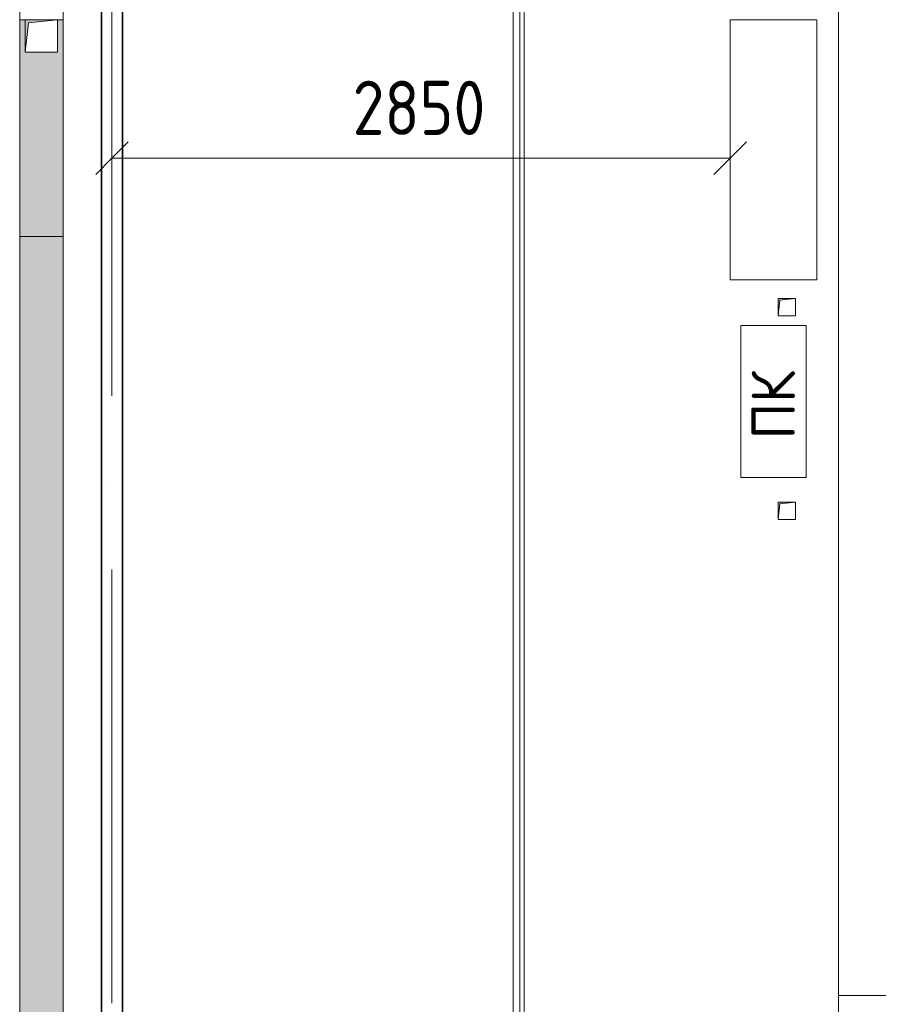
# Model space of a CAD drawing. Header units: millimetres. Extents: x -32229 to 192519, y -13689 to 125138.
# Tile 226 of 256: x 45660 to 49619, y 104310 to 108850. Entities that reach past the tile are written whole.
import ezdxf

# ---------------------------------------------------------------- set-up
doc = ezdxf.new("R2010")
doc.units = ezdxf.units.MM
doc.linetypes.add('ADSK_Осевая', pattern=[2800, 2000, -400, 0, -400])
for name, color, linetype, lineweight in [('A-____-____-DIMS', 7, 'Continuous', 9), ('A-____-____-DIMS-200', 7, 'Continuous', 9), ('A-____-NOTE-TEXT', 7, 'Continuous', 18), ('A-FLOR-____-OTLN', 7, 'Continuous', 18), ('A-GENM-____-OTLN', 7, 'Continuous', 18), ('C-PRKG-____-OTLN', 7, 'Continuous', 18), ('E-CABL-TRAY-CNTR', 7, 'ADSK_Осевая', 18), ('E-CABL-TRAY-OTLN', 7, 'Continuous', 18), ('M-EQPM-____-OTLN', 7, 'Continuous', 18), ('S-COLS-____-MCUT', 7, 'Continuous', 40)]:
    doc.layers.add(name, color=color, linetype=linetype, lineweight=lineweight)
doc.styles.add('GOST Common', font='GOST_Common.ttf', dxfattribs={"height": 200})
doc.styles.add('GOST Common_4', font='GOST_Common.ttf', dxfattribs={"width": 0.9, "height": 250})
doc.dimstyles.new('ГОСТ_2_5_мм2', dxfattribs={"dimscale": 304.8, "dimtxt": 251.428749, "dimasz": 0.492126, "dimexe": 0.492126, "dimexo": 0.656168, "dimgap": 0.098425, "dimtad": 1, "dimdec": 0, "dimdsep": 46, "dimtxsty": 'GOST Common_4', "dimblk1": 'OBLIQUE', "dimblk2": 'OBLIQUE', "dimsah": 1, "dimcen": 0.09, "dimazin": 2, "dimtfac": 1, "dimtdec": 4, "dimtix": 1, "dimtmove": 0, "dimatfit": 3, "dimfxl": 1, "dimtvp": 1, "dimtolj": 1, "dimtzin": 0, "dimarcsym": 2})

# ---------------------------------------------------------------- blocks, each defined once
blk = doc.blocks.new('АР_Машиноместо - 5300x2500_С-V20--01 ЭЛ')
at = {"layer": 'C-PRKG-____-OTLN', "color": 253, "lineweight": 13, "true_color": 0xaaaaaa}
for p, q in [((2500, 5300), (1877.5, 5300)), ((2500, 0), (2500, 5300))]:
    blk.add_line(p, q, dxfattribs=at)
blk = doc.blocks.new('АР_Машиноместо - 4900x2400_М__5300х2500_-V21--01 ЭЛ')
at = {"layer": 'C-PRKG-____-OTLN', "color": 253, "lineweight": 13, "true_color": 0xaaaaaa}
for p, q in [((2500, 0), (2500, -5300)), ((2500, -5300), (1877.5, -5300))]:
    blk.add_line(p, q, dxfattribs=at)
blk = doc.blocks.new('АР_Лоток - 200х100h_ЛВ1-7511703--01 ЭЛ')
at = {"layer": 'M-EQPM-____-OTLN', "color": 253, "lineweight": 13, "true_color": 0xaaaaaa}
for p, q in [((8885, 75), (8885, 100)), ((8885, -100), (8885, -75))]:
    blk.add_line(p, q, dxfattribs=at)
blk = doc.blocks.new('АР_Канал вертикальный прямоугольный - ПК-3224475--01 ЭЛ')
at = {"layer": 'M-EQPM-____-OTLN', "color": 253, "lineweight": 13, "true_color": 0xaaaaaa}
for p, q in [((350, 150), (-350, 150)), ((-350, 150), (-350, -150)), ((-350, -150), (-350, 150)), ((-350, 150), (350, 150)), ((350, -150), (350, 150)), ((350, 150), (350, -150)), ((-350, -150), (350, -150)), ((350, -150), (-350, -150))]:
    blk.add_line(p, q, dxfattribs=at)
blk = doc.blocks.new('АР_Канал вертикальный прямоугольный - ВК-5403405--01 ЭЛ')
at = {"layer": 'M-EQPM-____-OTLN', "lineweight": 13, "true_color": 0xe2e2e2}
blk.add_hatch(color=254, dxfattribs=at).paths.add_polyline_path([(-75, -75), (-60, 60), (75, 75), (-75, 75)])
at = {"layer": 'M-EQPM-____-OTLN', "color": 253, "lineweight": 13, "true_color": 0xaaaaaa}
for p, q in [((75, 75), (-75, 75)), ((-75, 75), (-75, -75)), ((75, 75), (-75, 75)), ((-75, 75), (-75, -75)), ((-75, -75), (-75, 75)), ((-75, 75), (75, 75)), ((-75, -75), (-60, 60)), ((-75, -75), (-60, 60)), ((-60, 60), (75, 75)), ((-60, 60), (75, 75)), ((75, -75), (75, 75)), ((75, 75), (75, -75)), ((-75, -75), (75, -75)), ((75, -75), (-75, -75))]:
    blk.add_line(p, q, dxfattribs=at)
blk = doc.blocks.new('АР_Канал вертикальный прямоугольный - АПТ-5386077--01 ЭЛ')
at = {"layer": 'M-EQPM-____-OTLN', "lineweight": 13, "true_color": 0xe2e2e2}
blk.add_hatch(color=254, dxfattribs=at).paths.add_polyline_path([(-40, -40), (-32, 32), (40, 40), (-40, 40)])
at = {"layer": 'M-EQPM-____-OTLN', "color": 253, "lineweight": 13, "true_color": 0xaaaaaa}
for p, q in [((40, 40), (-40, 40)), ((-40, 40), (-40, -40)), ((40, 40), (-40, 40)), ((-40, 40), (-40, -40)), ((-40, -40), (-40, 40)), ((-40, 40), (40, 40)), ((-40, -40), (-32, 32)), ((-40, -40), (-32, 32)), ((-32, 32), (40, 40)), ((-32, 32), (40, 40)), ((40, -40), (40, 40)), ((40, 40), (40, -40)), ((-40, -40), (40, -40)), ((40, -40), (-40, -40))]:
    blk.add_line(p, q, dxfattribs=at)
blk = doc.blocks.new('АР-Заполнение деф_ шва - Д_ш_-5806451--01 ЭЛ')
at = {"layer": 'A-GENM-____-OTLN', "color": 253, "lineweight": 13, "true_color": 0xaaaaaa}
for p, q in [((350.1, 25), (21231.6, 25)), ((350.1, -25), (21231.6, -25))]:
    blk.add_line(p, q, dxfattribs=at)
blk = doc.blocks.new('АР_Лоток - 200х100h_L_1000_с вертик_отводом_ЛВ3-V258--01 ЭЛ')
at = {"layer": 'M-EQPM-____-OTLN', "lineweight": 13, "true_color": 0xf3f3f3}
blk.add_hatch(color=7, dxfattribs=at).paths.add_polyline_path([(0, -100), (1000, -100), (1000, -75), (850, -75), (850, 75), (1000, 75), (1000, 100), (0, 100), (0, -75)])
at = {"layer": 'M-EQPM-____-OTLN', "color": 253, "lineweight": 13, "true_color": 0xaaaaaa}
for p, q in [((0, 100), (0, -100)), ((1000, 75), (1000, 100)), ((1000, -100), (1000, -75))]:
    blk.add_line(p, q, dxfattribs=at)
blk = doc.blocks.new('АР_Лоток - 200х100h_ЛВ1-7511702--01 ЭЛ')
at = {"layer": 'M-EQPM-____-OTLN', "lineweight": 13, "true_color": 0xf3f3f3}
blk.add_hatch(color=7, dxfattribs=at).paths.add_polyline_path([(0, -100), (7038.6, -100), (7038.6, 100), (0, 100)])
at = {"layer": 'M-EQPM-____-OTLN', "color": 253, "lineweight": 13, "true_color": 0xaaaaaa}
blk.add_line((7038.6, -100), (7038.6, 100), dxfattribs=at)
blk = doc.blocks.new('Наметкина 10_РД_АР_П_отсоединено_rvt-1--01 ЭЛ')
at = {"layer": 'A-FLOR-____-OTLN', "color": 253, "lineweight": 13, "true_color": 0xaaaaaa}
for p, q in [((47935.3, 119609.9), (47935.3, 98750)), ((47965.3, 98767.1), (47965.3, 119609.9)), ((45660.3, 100825), (45660.3, 117735)), ((45860.3, 117735), (45860.3, 100825)), ((47985.3, 110550), (47985.3, 98750))]:
    blk.add_line(p, q, dxfattribs=at)
at = {"layer": 'S-COLS-____-MCUT', "color": 253, "lineweight": 15, "true_color": 0xaaaaaa}
for p, q in [((49335.3, 108850), (48935.3, 108850)), ((48935.3, 108850), (48935.3, 107650)), ((49335.3, 107650), (49335.3, 108850)), ((48935.3, 107650), (49335.3, 107650))]:
    blk.add_line(p, q, dxfattribs=at)
at = {"layer": 'A-GENM-____-OTLN', "color": 253, "lineweight": 13, "true_color": 0xaaaaaa, "rotation": 270}
blk.add_blockref('АР-Заполнение деф_ шва - Д_ш_-5806451--01 ЭЛ', (47960.3, 119960), dxfattribs=at)
at = {"layer": 'C-PRKG-____-OTLN', "color": 253, "lineweight": 13, "true_color": 0xaaaaaa, "rotation": 180}
for name, p in [('АР_Машиноместо - 5300x2500_С-V20--01 ЭЛ', (51935.3, 109650)), ('АР_Машиноместо - 4900x2400_М__5300х2500_-V21--01 ЭЛ', (51935.3, 99050))]:
    blk.add_blockref(name, p, dxfattribs=at)
at = {"layer": 'M-EQPM-____-OTLN', "color": 253, "lineweight": 13, "true_color": 0xaaaaaa}
for name, p, rotation in [('АР_Лоток - 200х100h_ЛВ1-7511703--01 ЭЛ', (45760.3, 117735), 270), ('АР_Лоток - 200х100h_L_1000_с вертик_отводом_ЛВ3-V258--01 ЭЛ', (45760.3, 107850), 90), ('АР_Лоток - 200х100h_ЛВ1-7511702--01 ЭЛ', (45760.3, 100811.4), 90), ('АР_Канал вертикальный прямоугольный - ПК-3224475--01 ЭЛ', (49135.3, 107089.6), 269.9999999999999)]:
    blk.add_blockref(name, p, dxfattribs=dict(at, rotation=rotation))
for name, p in [('АР_Канал вертикальный прямоугольный - ВК-5403405--01 ЭЛ', (45760.3, 108775)), ('АР_Канал вертикальный прямоугольный - АПТ-5386077--01 ЭЛ', (49196.8, 107525)), ('АР_Канал вертикальный прямоугольный - АПТ-5386077--01 ЭЛ', (49196.8, 106585))]:
    blk.add_blockref(name, p, dxfattribs=at)
at = {"layer": 'A-____-NOTE-TEXT', "color": 253, "lineweight": 5, "true_color": 0xaaaaaa, "insert": (49034.1, 106914.8), "char_height": 200, "width": 384.81, "attachment_point": 1, "rotation": 90, "style": 'GOST Common'}
blk.add_mtext('ПК', dxfattribs=at)
blk = doc.blocks.new('DIMBLOCK97--01 ЭЛ')
at = {"layer": 'A-____-____-DIMS-200'}
for p, q in [((46085.8, 108117.9), (46085.8, 108361.8)), ((48935.3, 108117.9), (48935.3, 108361.8)), ((46085.8, 108211.8), (46160.8, 108286.8)), ((48935.3, 108211.8), (49010.3, 108286.8)), ((46085.8, 108211.8), (46010.8, 108136.8)), ((46085.8, 108211.8), (48935.3, 108211.8)), ((46085.8, 108211.8), (46085.8, 108117.9)), ((48935.3, 108211.8), (48860.3, 108136.8)), ((48935.3, 108211.8), (48935.3, 108117.9))]:
    blk.add_line(p, q, dxfattribs=at)
at = {"layer": 'A-____-____-DIMS-200', "color": 0, "insert": (47195.2, 108568.5), "char_height": 250, "width": 756.843, "attachment_point": 1, "line_spacing_factor": 1.022761, "style": 'GOST Common_4'}
blk.add_mtext('2850', dxfattribs=at)
blk = doc.blocks.new('_Oblique')
at = {"color": 0, "linetype": 'ByBlock', "lineweight": -2}
blk.add_line((-0.5, -0.5), (0.5, 0.5), dxfattribs=at)

msp = doc.modelspace()

# ---------------------------------------------------------------- linework, layer by layer
at = {"layer": 'E-CABL-TRAY-CNTR', "color": 150, "true_color": 0x0080ff}
msp.add_line((46085.8, 98714.6), (46085.8, 111426.6), dxfattribs=at)
at = {"layer": 'E-CABL-TRAY-OTLN', "color": 150, "true_color": 0x0080ff}
for p, q in [((46035.8, 98714.6), (46035.8, 111426.6)), ((46038.3, 98714.6), (46038.3, 111426.6)), ((46133.2, 98714.6), (46133.2, 111426.6)), ((46135.8, 98714.6), (46135.8, 111426.6))]:
    msp.add_line(p, q, dxfattribs=at)

# ---------------------------------------------------------------- block references
at = {"lineweight": 5}
msp.add_blockref('Наметкина 10_РД_АР_П_отсоединено_rvt-1--01 ЭЛ', (0, 0), dxfattribs=at)

# ---------------------------------------------------------------- dimensions: what is measured, and where the dimension line sits
at = {"layer": 'A-____-____-DIMS'}
dim = msp.add_linear_dim(base=(48935.2942, 108211.7868), p1=(46085.7608, 108317.8528), p2=(48935.2942, 108317.8528), dimstyle='ГОСТ_2_5_мм2', override={"dimpost": '<>', "dimfxl": 2849.533403}, dxfattribs=at)
dim.commit()
dim.dimension.update_dxf_attribs({"geometry": 'DIMBLOCK97--01 ЭЛ', "text_midpoint": (47510.5275, 108366.7868)})

doc.saveas('drawing.dxf')
